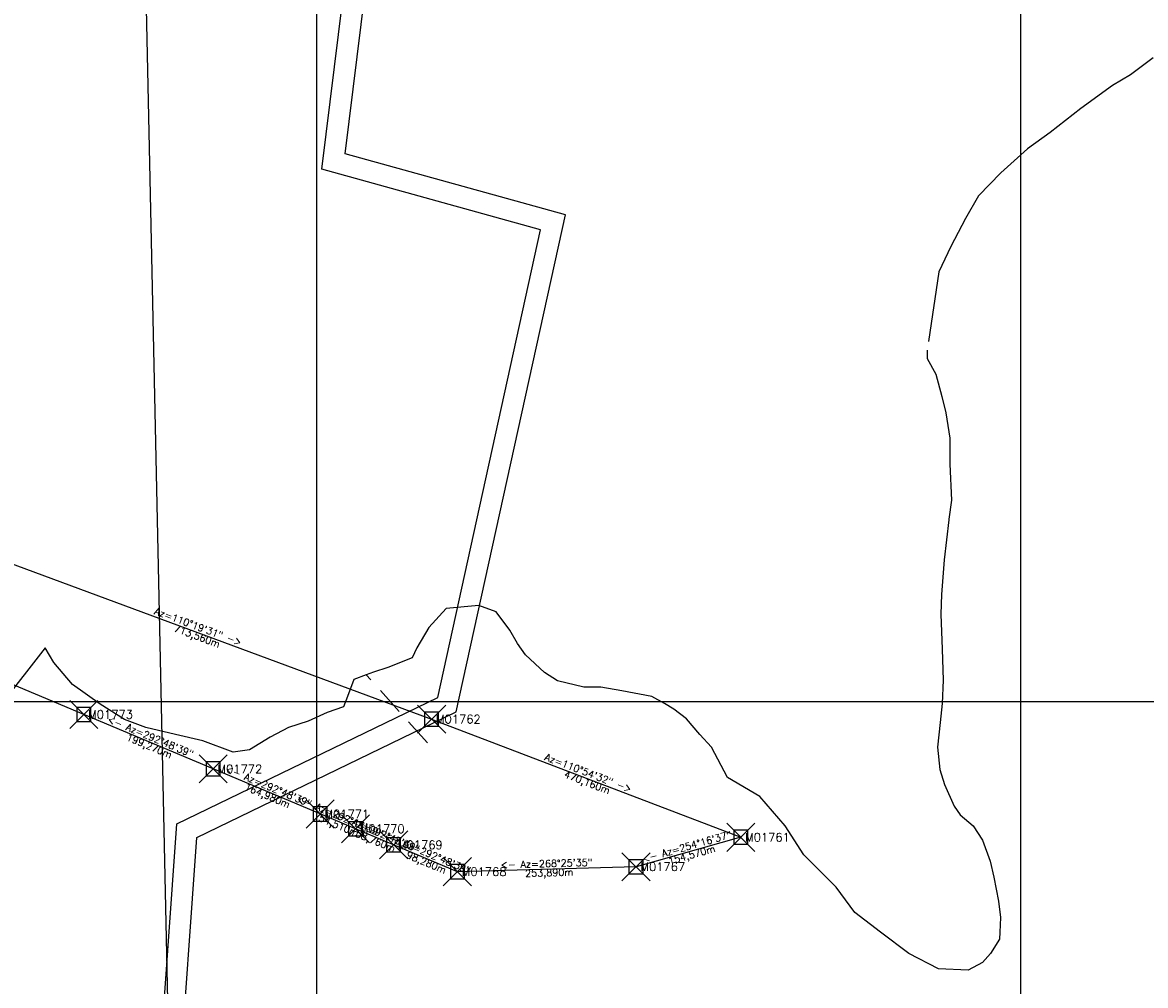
# Model space of a CAD drawing. Extents: x 312047 to 329088, y 8928324 to 8953812.
# Tile 102 of 125: x 319582 to 321178, y 8947596 to 8948964. Entities that reach past the tile are written whole.
import ezdxf
from ezdxf.enums import TextEntityAlignment as Align

# ---------------------------------------------------------------- set-up
doc = ezdxf.new("R2010")
doc.units = 0
doc.header["$LTSCALE"] = 200
doc.header["$MEASUREMENT"] = 0
doc.header["$PDMODE"] = 67
doc.header["$PDSIZE"] = 20
doc.linetypes.add('DASHED2', pattern=[0.3, 0.2, -0.1])
doc.linetypes.add('HIDDEN', pattern=[0.75, 0.5, -0.25])
for name, color, linetype in [('AREA_ESTUDO', 7, 'CONTINUOUS'), ('FASE1', 5, 'HIDDEN'), ('LOTE', 1, 'DASHED2'), ('NOVA MALHA', 1, 'CONTINUOUS'), ('PA-LOTE', 100, 'CONTINUOUS'), ('PA-NUM-LOTE-5', 3, 'CONTINUOUS'), ('PA-PRAN', 4, 'ZIGZAG')]:
    doc.layers.add(name, color=color, linetype=linetype)
doc.styles.add('140CL', font='simplex.shx')
doc.styles.get("Standard").update_dxf_attribs({"font": 'SIMPLEX', "bigfont": 'SIMP'})
doc.linetypes.add('ZIGZAG', pattern='A,0.0001,-0.2,[131,ltypeshp.shx,S=0.2,R=0,X=-0.2,Y=0],-0.4,[131,ltypeshp.shx,S=0.2,R=180,X=0.2,Y=0],-0.2', length=0.8001)

msp = doc.modelspace()

# ---------------------------------------------------------------- linework, layer by layer
at = {"layer": 'AREA_ESTUDO'}
msp.add_lwpolyline([(319223.7, 8948324), (319494.4, 8948222.5), (320163.5, 8947974.7), (320602.7, 8947806.9), (320453.9, 8947765), (320200.1, 8947758), (320109.5, 8947796.1), (320055.4, 8947818.9), (320005.1, 8947840), (319853.1, 8947904), (319669.4, 8947981.3), (319128.7, 8948208.6), (319166.8, 8948281.6), (319223.7, 8948324)], dxfattribs=at)
for p in [(319669.4, 8947981.3), (320163.5, 8947974.7), (319853.1, 8947904), (320005.1, 8947840), (320055.4, 8947818.9), (320109.5, 8947796.1), (320602.7, 8947806.9), (320453.9, 8947765), (320200.1, 8947758)]:
    msp.add_point(p, dxfattribs=at)
at = {"layer": 'FASE1'}
for p, q in [((321188.6, 8948914), (321156.2, 8948890)), ((321156.2, 8948890), (321130.8, 8948875)), ((321130.8, 8948875), (321085.9, 8948842)), ((321085.9, 8948842), (321042.3, 8948808)), ((321042.3, 8948808), (321009.9, 8948785)), ((321009.9, 8948785), (320972.1, 8948751)), ((320972.1, 8948751), (320940.2, 8948718)), ((320940.2, 8948718), (320922, 8948686)), ((320922, 8948686), (320901.2, 8948646)), ((320901.2, 8948646), (320883.9, 8948610)), ((320883.9, 8948610), (320867.6, 8948499)), ((320867.6, 8948499), (320867.6, 8948487)), ((320867.6, 8948487), (320879.7, 8948465)), ((320879.7, 8948465), (320888.3, 8948433)), ((320888.3, 8948433), (320894.1, 8948410)), ((320894.1, 8948410), (320899.5, 8948374)), ((320899.5, 8948374), (320899.5, 8948337)), ((320899.5, 8948337), (320902.1, 8948286)), ((320902.1, 8948286), (320898.5, 8948258.7)), ((320898.4, 8948257.9), (320891.5, 8948201)), ((320898.5, 8948258.7), (320898.4, 8948257.9)), ((320891.5, 8948201), (320887.9, 8948152)), ((320887.9, 8948152), (320887.1, 8948124)), ((320230.7, 8948136), (320184.3, 8948132)), ((320255.3, 8948127), (320230.7, 8948136)), ((320230.7, 8948136), (320230.7, 8948136)), ((320184.3, 8948132), (320159.3, 8948105)), ((320274.4, 8948101), (320255.3, 8948127)), ((320887.1, 8948124), (320889, 8948074)), ((320159.3, 8948105), (320142.4, 8948076)), ((320285.7, 8948082), (320274.4, 8948101)), ((319614.3, 8948076), (319530.2, 8947968.1)), ((319627, 8948055), (319614.3, 8948076)), ((320142.4, 8948076), (320135.8, 8948062)), ((320297, 8948066), (320285.7, 8948082)), ((320889, 8948074), (320890.1, 8948030)), ((320135.8, 8948062), (320101.4, 8948048)), ((320323.9, 8948041), (320297, 8948066)), ((319653.5, 8948024), (319627, 8948055)), ((320080.7, 8948041.5), (320070.6, 8948037.8)), ((320101.4, 8948048), (320080.7, 8948041.5)), ((320342.3, 8948029), (320323.9, 8948041)), ((319692.5, 8947996), (319653.5, 8948024)), ((320052.9, 8948031), (320043.9, 8948007)), ((320070.6, 8948037.8), (320052.9, 8948031)), ((320379.8, 8948020), (320342.3, 8948029)), ((320890.1, 8948030), (320888.9, 8947997)), ((320404, 8948020), (320379.8, 8948020)), ((320433.6, 8948015), (320404, 8948020)), ((320476.2, 8948007), (320433.6, 8948015)), ((319727.2, 8947974), (319692.5, 8947996)), ((320038.1, 8947992), (320015, 8947984)), ((320043.9, 8948007), (320038.1, 8947992)), ((320494.5, 8947997), (320476.2, 8948007)), ((320507.8, 8947989), (320494.5, 8947997)), ((320888.9, 8947997), (320886.2, 8947970)), ((320015, 8947984), (319988.1, 8947972)), ((320525.8, 8947975), (320507.8, 8947989)), ((319757.7, 8947963), (319727.2, 8947974)), ((319799.8, 8947953), (319757.7, 8947963)), ((319960.3, 8947963), (319934.2, 8947949)), ((319988.1, 8947972), (319960.3, 8947963)), ((320544.5, 8947953), (320525.8, 8947975)), ((320886.2, 8947970), (320882.2, 8947935)), ((319838.5, 8947944), (319799.8, 8947953)), ((319881.4, 8947928), (319838.5, 8947944)), ((319934.2, 8947949), (319904.9, 8947931)), ((320560.9, 8947935), (320544.5, 8947953)), ((319904.9, 8947931), (319881.4, 8947928)), ((320583.8, 8947892), (320560.9, 8947935)), ((320882.2, 8947935), (320885.7, 8947903)), ((320885.7, 8947903), (320891.9, 8947882)), ((320629.9, 8947865), (320583.8, 8947892)), ((320891.9, 8947882), (320905.9, 8947851)), ((320665.8, 8947823), (320629.9, 8947865)), ((320905.9, 8947851), (320914.5, 8947839)), ((320914.5, 8947839), (320932.8, 8947823)), ((320692.3, 8947782), (320665.8, 8947823)), ((320932.8, 8947823), (320946.1, 8947803)), ((320946.1, 8947803), (320957, 8947773)), ((320738.3, 8947736), (320692.3, 8947782)), ((320957, 8947773), (320962, 8947750)), ((320962, 8947750), (320969, 8947716)), ((320764.8, 8947700), (320738.3, 8947736)), ((320969, 8947716), (320971.7, 8947693)), ((320801.4, 8947672), (320764.8, 8947700)), ((320971.7, 8947693), (320970.7, 8947672.3)), ((320841.6, 8947642), (320801.4, 8947672)), ((320970.1, 8947662), (320957.6, 8947642)), ((320970.7, 8947672.3), (320970.1, 8947662)), ((320883.8, 8947620), (320841.6, 8947642)), ((320957.6, 8947642), (320946.3, 8947629)), ((320946.3, 8947629), (320925.9, 8947618)), ((320925.9, 8947618), (320883.8, 8947620))]:
    msp.add_line(p, q, dxfattribs=at)
at = {"layer": 'LOTE'}
msp.add_line((320157.6, 8947941.2), (320070.6, 8948037.8), dxfattribs=at)
at = {"layer": 'NOVA MALHA'}
for p, q in [((320000, 8952100.3), (320000, 8929300.3)), ((321000, 8952100.3), (321000, 8929300.3)), ((318032.6, 8948000), (329087.6, 8948000))]:
    msp.add_line(p, q, dxfattribs=at)
at = {"layer": 'PA-LOTE'}
for points in [[(319717.4, 8946208), (319717.4, 8946208), (319622.8, 8946470.4), (319725.2, 8946753.1), (319801.3, 8947826.1), (320172.4, 8948005.5), (320318.2, 8948670), (320007.7, 8948755.8), (320067.2, 8949238.6), (319987.6, 8949486.1), (320072.7, 8950000)], [(319733.5, 8946252), (319654.7, 8946470.4), (319754.8, 8946746.9), (319830, 8947806.7), (320198.5, 8947984.9), (320353.5, 8948691.3), (320040.7, 8948777.8), (320097.8, 8949241.5), (320018.4, 8949488.3), (320103.1, 8950000)]]:
    msp.add_lwpolyline(points, dxfattribs=at)
at = {"layer": 'PA-PRAN', "ltscale": 0.5}
msp.add_lwpolyline([(319826.5, 8949460.7), (319749.8, 8949359.1), (319802.8, 8946892.2), (319866.2, 8944536.7), (320100.2, 8944462.6), (321000, 8945052.7), (322787.9, 8946146.7), (322887.9, 8945973.6), (323138.8, 8945989.1), (323634.6, 8946019.8), (323643.5, 8949483.1), (323006.7, 8949484.7)], dxfattribs=at)

# ---------------------------------------------------------------- texts
at = {"layer": 'AREA_ESTUDO'}
for s, rotation, p in [('Az=110°19\'31" ->', 339.6747, (319828.9, 8948098.6)), ('<- Az=292°48\'39"', -22.8108, (319761.2, 8947942.6)), ('Az=110°54\'32" ->', 339.0911, (320383.1, 8947890.8)), ('<- Az=292°48\'39"', -22.8108, (319929.1, 8947872)), ('<- Az=292°48\'39"', -22.8108, (320030.3, 8947829.5)), ('<- Az=292°48\'39"', -22.8108, (320082.5, 8947807.5)), ('<- Az=292°48\'39"', -22.8108, (320154.8, 8947777.1)), ('<- Az=254°16\'37"', 15.7231, (320528.3, 8947785.9)), ('<- Az=268°25\'35"', 1.5736, (320327, 8947761.5))]:
    msp.add_text(s, height=10, rotation=rotation, dxfattribs=at).set_placement(p, align=Align.BOTTOM_CENTER)
for s, rotation, p in [(' 713,560m', 339.6747, (319828.9, 8948098.6)), (' 199,270m', -22.8108, (319761.2, 8947942.6)), (' 470,160m', 339.0911, (320383.1, 8947890.8)), (' 164,980m', -22.8108, (319929.1, 8947872)), (' 54,510m', -22.8108, (320030.3, 8947829.5)), (' 58,760m', -22.8108, (320082.5, 8947807.5)), (' 98,280m', -22.8108, (320154.8, 8947777.1)), (' 154,570m', 15.7231, (320528.3, 8947785.9)), (' 253,890m', 1.5736, (320327, 8947761.5))]:
    msp.add_text(s, height=10, rotation=rotation, dxfattribs=at).set_placement(p, align=Align.TOP_CENTER)
for s, p in [('M01773', (319675.4, 8947981.3)), ('M01762', (320169.5, 8947974.7)), ('M01772', (319859.1, 8947904)), ('M01771', (320011.1, 8947840)), ('M01770', (320061.4, 8947818.9)), ('M01769', (320115.5, 8947796.1)), ('M01761', (320608.7, 8947806.9)), ('M01767', (320459.9, 8947765)), ('M01768', (320206.1, 8947758))]:
    msp.add_text(s, height=12, dxfattribs=at).set_placement(p, align=Align.MIDDLE_LEFT)
at = {"layer": 'PA-NUM-LOTE-5', "style": '140CL'}
msp.add_text('FAIXA DA LINHA DE TRANSMISS~AO', height=40.6, rotation=197.1153, dxfattribs=at).set_placement((321551.1, 8947524.5), align=Align.CENTER)

doc.saveas('drawing.dxf')
